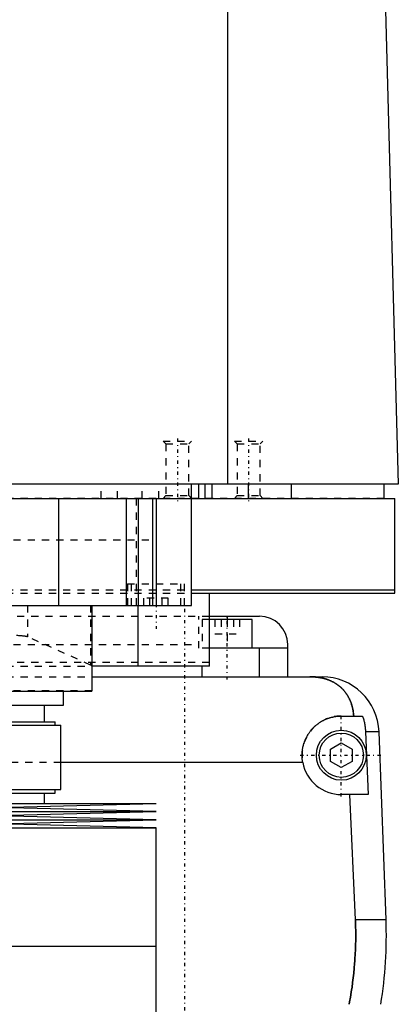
# Model space of a CAD drawing. Extents: x -120 to 120, y -1 to 1172.
# Tile 5 of 11: x 26 to 79, y 415 to 553. Entities that reach past the tile are written whole.
import ezdxf

# ---------------------------------------------------------------- set-up
doc = ezdxf.new("R2010")
doc.units = 0
doc.linetypes.add('CENTER', pattern=[1.5, 0.45, -0.5, 0.05, -0.5])
doc.linetypes.add('DASHED', pattern=[2, 1, -1])
for name, color, linetype in [('AM_0', 7, 'CONTINUOUS'), ('AM_3', 7, 'DASHED'), ('AM_7', 7, 'CENTER')]:
    doc.layers.add(name, color=color, linetype=linetype)

msp = doc.modelspace()

# ---------------------------------------------------------------- linework, layer by layer
at = {"layer": 'AM_0', "color": 7, "linetype": 'CONTINUOUS'}
for p, q in [((55.06, 487.5), (55.06, 569.6)), ((76.83, 568.63), (79, 487.5)), ((79, 487.5), (-79, 487.5)), ((50, 470.5), (50, 487.5)), ((51, 485.5), (51, 487.5)), ((51.9, 485.5), (51.9, 487.5)), ((52.9, 485.5), (52.9, 487.5)), ((58, 485.5), (58, 487.5)), ((64, 485.5), (64, 487.5)), ((77, 485.5), (77, 487.5)), ((-78.5, 485.5), (78.5, 485.5)), ((31.31, 485.5), (31.31, 470.5)), ((40.83, 485.5), (40.83, 470.5)), ((42.5, 485.5), (42.5, 470.5)), ((44.5, 485.5), (44.5, 470.5)), ((45, 485.5), (45, 470.5)), ((78.5, 472.2), (78.5, 485.5)), ((50.02, 472.7), (78.5, 472.7)), ((50.02, 472.2), (78.5, 472.2)), ((52.5, 462), (52.5, 472.2)), ((-50, 470.5), (50, 470.5)), ((36, 470.5), (36, 458.5)), ((42.5, 462), (42.5, 470.5)), ((52.5, 469), (59.5, 469)), ((58.5, 468.5), (52.5, 468.5)), ((55, 469), (55, 468.5)), ((58.5, 464.5), (58.5, 468.5)), ((63.5, 460.5), (63.5, 465)), ((63.5, 464.5), (52.5, 464.5)), ((59.5, 460.5), (59.5, 464.5)), ((52.5, 462), (36, 462)), ((51.5, 460.5), (51.5, 462)), ((36, 460.5), (68.3, 460.5)), ((-36, 458.5), (36, 458.5)), ((32, 456.5), (32, 458.5)), ((-32, 456.5), (32, 456.5)), ((29.35, 454.2), (29.35, 456.5)), ((9.83, 454.2), (30.85, 454.2)), ((30.85, 453.7), (30.85, 454.2)), ((71, 455), (73.97, 455)), ((10.3, 453.7), (31.65, 453.7)), ((31.65, 444.7), (31.65, 453.7)), ((76.29, 452.8), (74.4, 452.8)), ((74.4, 452.8), (74.75, 444)), ((77.28, 426.46), (76.29, 452.8)), ((69.5, 450.37), (71, 451.23)), ((71, 451.23), (72.5, 450.37)), ((69.5, 448.63), (69.5, 450.37)), ((72.5, 450.37), (72.5, 448.63)), ((65.59, 448.5), (31.65, 448.5)), ((71, 447.77), (69.5, 448.63)), ((72.5, 448.63), (71, 447.77)), ((10.3, 444.7), (31.65, 444.7)), ((30.85, 444.2), (30.85, 444.7)), ((9.83, 444.2), (30.85, 444.2)), ((29.35, 442.75), (29.35, 444.2)), ((74.75, 444), (71, 444)), ((72.97, 426.46), (72.2, 444)), ((-45, 442.75), (45, 442.75)), ((-45, 441.61), (45, 441.61)), ((22.5, 442.18), (45, 442.75)), ((45, 441.61), (22.5, 442.18)), ((22.5, 441.04), (45, 441.61)), ((-45, 440.47), (45, 440.47)), ((45, 440.47), (22.5, 441.04)), ((22.5, 439.9), (45, 440.47)), ((-45, 439.33), (45, 439.33)), ((45, 439.33), (22.5, 439.9)), ((45, 422.75), (45, 439.33)), ((77.28, 426.46), (72.97, 426.46)), ((-45, 422.75), (45, 422.75)), ((45, 406.17), (45, 422.75))]:
    msp.add_line(p, q, dxfattribs=at)
for points in [[(72.74, 455, 0), (72.74, 455.05, 0), (72.73, 455.14, 0), (72.72, 455.23, 0), (72.72, 455.27, 0), (72.71, 455.32, 0), (72.7, 455.41, 0), (72.69, 455.5, 0), (72.68, 455.59, 0), (72.66, 455.68, 0), (72.65, 455.76, 0), (72.64, 455.81, 0), (72.63, 455.85, 0), (72.61, 455.94, 0), (72.6, 456.03, 0), (72.58, 456.11, 0), (72.56, 456.2, 0), (72.54, 456.28, 0), (72.52, 456.33, 0), (72.51, 456.37, 0), (72.49, 456.45, 0), (72.46, 456.53, 0), (72.45, 456.58, 0), (72.44, 456.62, 0), (72.41, 456.7, 0), (72.39, 456.78, 0), (72.37, 456.82, 0), (72.36, 456.86, 0), (72.33, 456.94, 0), (72.3, 457.01, 0), (72.27, 457.09, 0), (72.23, 457.17, 0), (72.2, 457.24, 0), (72.18, 457.28, 0), (72.17, 457.32, 0), (72.13, 457.39, 0), (72.1, 457.46, 0), (72.06, 457.54, 0), (72.02, 457.61, 0), (71.98, 457.68, 0), (71.96, 457.71, 0), (71.94, 457.75, 0), (71.9, 457.82, 0), (71.86, 457.89, 0), (71.82, 457.95, 0), (71.78, 458.02, 0), (71.73, 458.08, 0), (71.71, 458.12, 0), (71.69, 458.15, 0), (71.64, 458.21, 0), (71.6, 458.28, 0), (71.55, 458.34, 0), (71.5, 458.4, 0), (71.45, 458.46, 0), (71.43, 458.49, 0), (71.4, 458.52, 0), (71.35, 458.58, 0), (71.3, 458.64, 0), (71.25, 458.7, 0), (71.19, 458.75, 0), (71.14, 458.81, 0), (71.11, 458.84, 0), (71.08, 458.87, 0), (71.03, 458.92, 0), (70.97, 458.98, 0), (70.94, 459, 0), (70.91, 459.03, 0), (70.85, 459.08, 0), (70.79, 459.13, 0), (70.76, 459.16, 0), (70.73, 459.18, 0), (70.67, 459.23, 0), (70.6, 459.28, 0), (70.54, 459.33, 0), (70.47, 459.38, 0), (70.41, 459.43, 0), (70.37, 459.45, 0), (70.34, 459.47, 0), (70.27, 459.52, 0), (70.2, 459.56, 0), (70.13, 459.61, 0), (70.06, 459.65, 0), (69.99, 459.69, 0), (69.95, 459.71, 0), (69.91, 459.73, 0), (69.84, 459.77, 0), (69.76, 459.81, 0), (69.69, 459.85, 0), (69.61, 459.88, 0), (69.53, 459.92, 0), (69.5, 459.94, 0), (69.46, 459.95, 0), (69.38, 459.99, 0), (69.3, 460.02, 0), (69.22, 460.05, 0), (69.13, 460.08, 0), (69.05, 460.11, 0), (69.01, 460.13, 0), (68.97, 460.14, 0), (68.89, 460.17, 0), (68.8, 460.19, 0), (68.72, 460.22, 0), (68.63, 460.24, 0), (68.54, 460.27, 0), (68.5, 460.28, 0), (68.46, 460.29, 0), (68.37, 460.31, 0), (68.28, 460.33, 0), (68.23, 460.34, 0), (68.19, 460.35, 0), (68.1, 460.36, 0), (68.01, 460.38, 0), (67.96, 460.39, 0), (67.91, 460.4, 0), (67.82, 460.41, 0), (67.73, 460.42, 0), (67.64, 460.44, 0), (67.55, 460.45, 0), (67.45, 460.46, 0), (67.41, 460.46, 0), (67.36, 460.47, 0), (67.27, 460.47, 0), (67.17, 460.48, 0), (67.08, 460.49, 0), (66.99, 460.49, 0), (66.89, 460.49, 0), (66.85, 460.5, 0), (66.8, 460.5, 0), (66.7, 460.5, 0), (66.61, 460.5, 0), (66.56, 460.5, 0)], [(65.59, 448.5, 0), (65.58, 448.54, 0), (65.57, 448.63, 0), (65.55, 448.72, 0), (65.55, 448.77, 0), (65.54, 448.81, 0), (65.53, 448.9, 0), (65.52, 448.99, 0), (65.52, 449.08, 0), (65.51, 449.17, 0), (65.51, 449.26, 0), (65.5, 449.3, 0), (65.5, 449.35, 0), (65.5, 449.43, 0), (65.5, 449.52, 0), (65.5, 449.61, 0), (65.5, 449.69, 0), (65.51, 449.78, 0), (65.51, 449.82, 0), (65.51, 449.87, 0), (65.52, 449.96, 0), (65.53, 450.04, 0), (65.53, 450.09, 0), (65.54, 450.13, 0), (65.55, 450.22, 0), (65.56, 450.31, 0), (65.57, 450.35, 0), (65.57, 450.4, 0), (65.59, 450.48, 0), (65.61, 450.57, 0), (65.62, 450.66, 0), (65.64, 450.75, 0), (65.66, 450.83, 0), (65.68, 450.88, 0), (65.69, 450.92, 0), (65.71, 451.01, 0), (65.74, 451.09, 0), (65.76, 451.18, 0), (65.79, 451.26, 0), (65.82, 451.35, 0), (65.84, 451.39, 0), (65.85, 451.43, 0), (65.88, 451.52, 0), (65.92, 451.6, 0), (65.95, 451.68, 0), (65.99, 451.77, 0), (66.03, 451.85, 0), (66.05, 451.89, 0), (66.06, 451.93, 0), (66.11, 452.01, 0), (66.15, 452.09, 0), (66.19, 452.17, 0), (66.23, 452.24, 0), (66.28, 452.32, 0), (66.3, 452.36, 0), (66.32, 452.4, 0), (66.37, 452.47, 0), (66.42, 452.55, 0), (66.47, 452.62, 0), (66.52, 452.69, 0), (66.57, 452.76, 0), (66.6, 452.8, 0), (66.62, 452.83, 0), (66.68, 452.9, 0), (66.73, 452.97, 0), (66.76, 453, 0), (66.79, 453.04, 0), (66.84, 453.1, 0), (66.9, 453.17, 0), (66.93, 453.2, 0), (66.96, 453.23, 0), (67.02, 453.29, 0), (67.08, 453.35, 0), (67.14, 453.41, 0), (67.2, 453.47, 0), (67.26, 453.53, 0), (67.29, 453.56, 0), (67.32, 453.59, 0), (67.39, 453.65, 0), (67.45, 453.7, 0), (67.52, 453.76, 0), (67.59, 453.81, 0), (67.66, 453.87, 0), (67.69, 453.89, 0), (67.73, 453.92, 0), (67.8, 453.97, 0), (67.87, 454.02, 0), (67.95, 454.07, 0), (68.02, 454.12, 0), (68.1, 454.17, 0), (68.14, 454.2, 0), (68.17, 454.22, 0), (68.25, 454.26, 0), (68.33, 454.31, 0), (68.41, 454.35, 0), (68.49, 454.39, 0), (68.57, 454.44, 0), (68.61, 454.46, 0), (68.66, 454.48, 0), (68.74, 454.51, 0), (68.82, 454.55, 0), (68.91, 454.59, 0), (68.99, 454.62, 0), (69.08, 454.65, 0), (69.12, 454.67, 0), (69.17, 454.69, 0), (69.25, 454.72, 0), (69.34, 454.74, 0), (69.38, 454.76, 0), (69.43, 454.77, 0), (69.52, 454.8, 0), (69.61, 454.82, 0), (69.65, 454.83, 0), (69.7, 454.84, 0), (69.79, 454.86, 0), (69.88, 454.88, 0), (69.97, 454.9, 0), (70.06, 454.92, 0), (70.15, 454.93, 0), (70.19, 454.94, 0), (70.24, 454.95, 0), (70.33, 454.96, 0), (70.42, 454.97, 0), (70.51, 454.98, 0), (70.6, 454.99, 0), (70.69, 454.99, 0), (70.73, 454.99, 0), (70.78, 455, 0), (70.87, 455, 0), (70.96, 455, 0), (71, 455, 0)], [(73.97, 455, 0), (73.99, 454.94, 0), (74.03, 454.83, 0), (74.07, 454.71, 0), (74.09, 454.65, 0), (74.1, 454.59, 0), (74.14, 454.47, 0), (74.17, 454.34, 0), (74.2, 454.22, 0), (74.23, 454.1, 0), (74.26, 453.97, 0), (74.27, 453.91, 0), (74.28, 453.85, 0), (74.3, 453.72, 0), (74.32, 453.6, 0), (74.34, 453.47, 0), (74.35, 453.35, 0), (74.37, 453.23, 0), (74.37, 453.16, 0), (74.38, 453.1, 0), (74.39, 452.98, 0), (74.39, 452.86, 0), (74.4, 452.8, 0)], [(72.1, 414.6, 0), (72.17, 414.94, 0), (72.29, 415.61, 0), (72.4, 416.29, 0), (72.45, 416.62, 0), (72.5, 416.96, 0), (72.59, 417.64, 0), (72.68, 418.31, 0), (72.75, 418.98, 0), (72.82, 419.65, 0), (72.87, 420.31, 0), (72.9, 420.64, 0), (72.92, 420.97, 0), (72.96, 421.63, 0), (72.98, 422.28, 0), (73, 422.93, 0), (73.02, 423.57, 0), (73.02, 424.21, 0), (73.02, 424.53, 0), (73.02, 424.84, 0), (73.01, 425.49, 0), (72.99, 426.13, 0), (72.97, 426.46, 0)]]:
    msp.add_polyline3d(points, dxfattribs=at)
for radius in [3.5, 3.1]:
    msp.add_circle((71, 449.5), radius, dxfattribs=at)
for centre, radius, start, end in [((59.5, 465), 4, 0, 90), ((68.3, 452.5), 8, 2.139, 90), ((71, 449.5), 5.5, 190.4757, 270), ((17.32, 424.22), 60, 350.775, 2.139)]:
    msp.add_arc(centre, radius, start, end, dxfattribs=at)
at = {"layer": 'AM_3', "color": 6, "linetype": 'DASHED'}
for p, q in [((46, 493.5), (46.38, 493.12)), ((46, 493.5), (50, 493.5)), ((46.38, 493.12), (46.38, 485.88)), ((46.38, 493.12), (49.62, 493.12)), ((49.62, 493.12), (50, 493.5)), ((49.62, 485.88), (49.62, 493.12)), ((56, 493.5), (56.38, 493.12)), ((56, 493.5), (60, 493.5)), ((56.38, 493.12), (56.38, 485.88)), ((56.38, 493.12), (59.62, 493.12)), ((59.62, 493.12), (60, 493.5)), ((59.62, 485.88), (59.62, 493.12)), ((37.31, 485.5), (37.31, 487.5)), ((39.62, 485.5), (39.62, 487.5)), ((43.08, 485.5), (43.08, 487.5)), ((45.38, 485.5), (45.38, 487.5)), ((46.38, 485.88), (46, 485.5)), ((46.38, 485.88), (49.62, 485.88)), ((50, 485.5), (49.62, 485.88)), ((56.38, 485.88), (56, 485.5)), ((56.38, 485.88), (59.62, 485.88)), ((60, 485.5), (59.62, 485.88)), ((77, 485.5), (-50, 485.5)), ((42.23, 485.5), (42.23, 470.5)), ((-45, 479.7), (45, 479.7)), ((41, 473.5), (41, 470.5)), ((41, 473.5), (49, 473.5)), ((41.5, 473.5), (41.5, 470.5)), ((48.5, 470.5), (48.5, 473.5)), ((49, 470.5), (49, 473.5)), ((-50.02, 472.7), (50.02, 472.7)), ((-50.02, 472.2), (50.02, 472.2)), ((26.96, 470.5), (26.96, 466.1)), ((35.82, 470.5), (35.82, 462.14)), ((46.73, 471.5), (43.27, 471.5)), ((43.27, 470.5), (43.27, 471.5)), ((44.13, 470.5), (44.13, 471.5)), ((45.87, 470.5), (45.87, 471.5)), ((46.73, 470.5), (46.73, 471.5)), ((-52.5, 469), (52.5, 469)), ((51, 464.5), (51, 469)), ((51.5, 468.5), (51.5, 464.5)), ((52.5, 468.5), (51.5, 468.5)), ((53.27, 468.5), (53.27, 466.5)), ((54.13, 468.5), (54.13, 466.5)), ((55, 468.5), (55, 464.5)), ((55.87, 468.5), (55.87, 466.5)), ((56.73, 468.5), (56.73, 466.5)), ((53.27, 466.5), (56.73, 466.5)), ((-51, 465), (51, 465)), ((35.82, 462.14), (26.96, 466.1)), ((52.5, 464.5), (51, 464.5)), ((52.5, 462.5), (-52.5, 462.5)), ((-36, 462), (36, 462)), ((-36, 460.5), (36, 460.5)), ((36, 458.52), (-36, 458.52)), ((31.65, 448.5), (-31.65, 448.5))]:
    msp.add_line(p, q, dxfattribs=at)
for points in [[(26.96, 466.1, 0), (26.94, 466.1, 0), (26.91, 466.11, 0), (26.87, 466.12, 0), (26.85, 466.13, 0), (26.82, 466.14, 0), (26.77, 466.15, 0), (26.71, 466.16, 0), (26.64, 466.17, 0), (26.57, 466.18, 0), (26.49, 466.19, 0), (26.44, 466.19, 0), (26.4, 466.2, 0), (26.3, 466.21, 0), (26.2, 466.22, 0), (26.1, 466.23, 0), (25.99, 466.24, 0), (25.87, 466.25, 0), (25.81, 466.25, 0), (25.74, 466.25, 0), (25.61, 466.26, 0), (25.48, 466.27, 0), (25.41, 466.27, 0)], [(36, 461.99, 0), (36, 462.01, 0), (35.96, 462.06, 0), (35.88, 462.12, 0), (35.82, 462.14, 0)], [(66.56, 460.5, 0), (66.61, 460.5, 0), (66.7, 460.5, 0), (66.8, 460.5, 0), (66.84, 460.5, 0), (66.89, 460.49, 0), (66.98, 460.49, 0), (67.08, 460.49, 0), (67.17, 460.48, 0), (67.26, 460.47, 0), (67.35, 460.47, 0), (67.4, 460.46, 0), (67.45, 460.46, 0), (67.54, 460.45, 0), (67.63, 460.44, 0), (67.72, 460.42, 0), (67.82, 460.41, 0), (67.91, 460.4, 0), (67.95, 460.39, 0), (68, 460.38, 0), (68.09, 460.37, 0), (68.18, 460.35, 0), (68.23, 460.34, 0), (68.27, 460.33, 0), (68.36, 460.31, 0), (68.45, 460.29, 0), (68.49, 460.28, 0), (68.53, 460.27, 0), (68.62, 460.24, 0), (68.71, 460.22, 0), (68.79, 460.2, 0), (68.88, 460.17, 0), (68.96, 460.14, 0), (69, 460.13, 0), (69.04, 460.11, 0), (69.13, 460.08, 0), (69.21, 460.05, 0), (69.29, 460.02, 0), (69.37, 459.99, 0), (69.45, 459.96, 0), (69.49, 459.94, 0), (69.53, 459.92, 0), (69.6, 459.89, 0), (69.68, 459.85, 0), (69.76, 459.81, 0), (69.83, 459.77, 0), (69.91, 459.74, 0), (69.94, 459.72, 0), (69.98, 459.69, 0), (70.05, 459.65, 0), (70.12, 459.61, 0), (70.19, 459.57, 0), (70.26, 459.52, 0), (70.33, 459.48, 0), (70.37, 459.46, 0), (70.4, 459.43, 0), (70.47, 459.39, 0), (70.53, 459.34, 0), (70.6, 459.29, 0), (70.66, 459.24, 0), (70.72, 459.19, 0), (70.75, 459.17, 0), (70.78, 459.14, 0), (70.84, 459.09, 0), (70.9, 459.04, 0), (70.93, 459.01, 0), (70.96, 458.98, 0), (71.02, 458.93, 0), (71.08, 458.87, 0), (71.1, 458.85, 0), (71.13, 458.82, 0), (71.19, 458.76, 0), (71.24, 458.71, 0), (71.29, 458.65, 0), (71.34, 458.59, 0), (71.4, 458.53, 0), (71.42, 458.5, 0), (71.45, 458.47, 0), (71.5, 458.41, 0), (71.54, 458.35, 0), (71.59, 458.28, 0), (71.64, 458.22, 0), (71.68, 458.16, 0), (71.71, 458.12, 0), (71.73, 458.09, 0), (71.77, 458.02, 0), (71.82, 457.96, 0), (71.86, 457.89, 0), (71.9, 457.82, 0), (71.94, 457.75, 0), (71.96, 457.72, 0), (71.98, 457.68, 0), (72.02, 457.61, 0), (72.06, 457.54, 0), (72.1, 457.46, 0), (72.13, 457.39, 0), (72.17, 457.32, 0), (72.18, 457.28, 0), (72.2, 457.24, 0), (72.24, 457.16, 0), (72.27, 457.09, 0), (72.3, 457.01, 0), (72.33, 456.93, 0), (72.36, 456.85, 0), (72.37, 456.81, 0), (72.39, 456.77, 0), (72.42, 456.69, 0), (72.44, 456.61, 0), (72.46, 456.57, 0), (72.47, 456.52, 0), (72.49, 456.44, 0), (72.52, 456.36, 0), (72.53, 456.32, 0), (72.54, 456.27, 0), (72.56, 456.19, 0), (72.58, 456.1, 0), (72.6, 456.02, 0), (72.62, 455.93, 0), (72.63, 455.84, 0), (72.64, 455.8, 0), (72.65, 455.76, 0), (72.66, 455.67, 0), (72.68, 455.58, 0), (72.72, 455.27, 0), (72.74, 455, 0)], [(72.97, 426.46, 0), (72.99, 426.13, 0), (73.01, 425.49, 0), (73.02, 424.84, 0), (73.02, 424.53, 0), (73.02, 424.21, 0), (73.02, 423.57, 0), (73, 422.93, 0), (72.98, 422.28, 0), (72.96, 421.63, 0), (72.92, 420.97, 0), (72.9, 420.64, 0), (72.87, 420.31, 0), (72.82, 419.65, 0), (72.75, 418.98, 0), (72.68, 418.31, 0), (72.59, 417.64, 0), (72.5, 416.96, 0), (72.45, 416.62, 0), (72.4, 416.29, 0), (72.29, 415.61, 0), (72.17, 414.94, 0), (72.1, 414.6, 0)]]:
    msp.add_polyline3d(points, dxfattribs=at)
msp.add_arc((71, 449.5), 5.5, 90, 190.4757, dxfattribs=at)
at = {"layer": 'AM_7', "color": 4, "linetype": 'CENTER'}
for p, q in [((48, 493.9), (48, 485.1)), ((58, 493.9), (58, 485.1)), ((45, 473.8), (45, 467.2)), ((49, 470), (49, 371)), ((55, 460.1), (55, 468.9)), ((71, 443.73), (71, 455.27)), ((65.23, 449.5), (76.77, 449.5))]:
    msp.add_line(p, q, dxfattribs=at)

doc.saveas('drawing.dxf')
